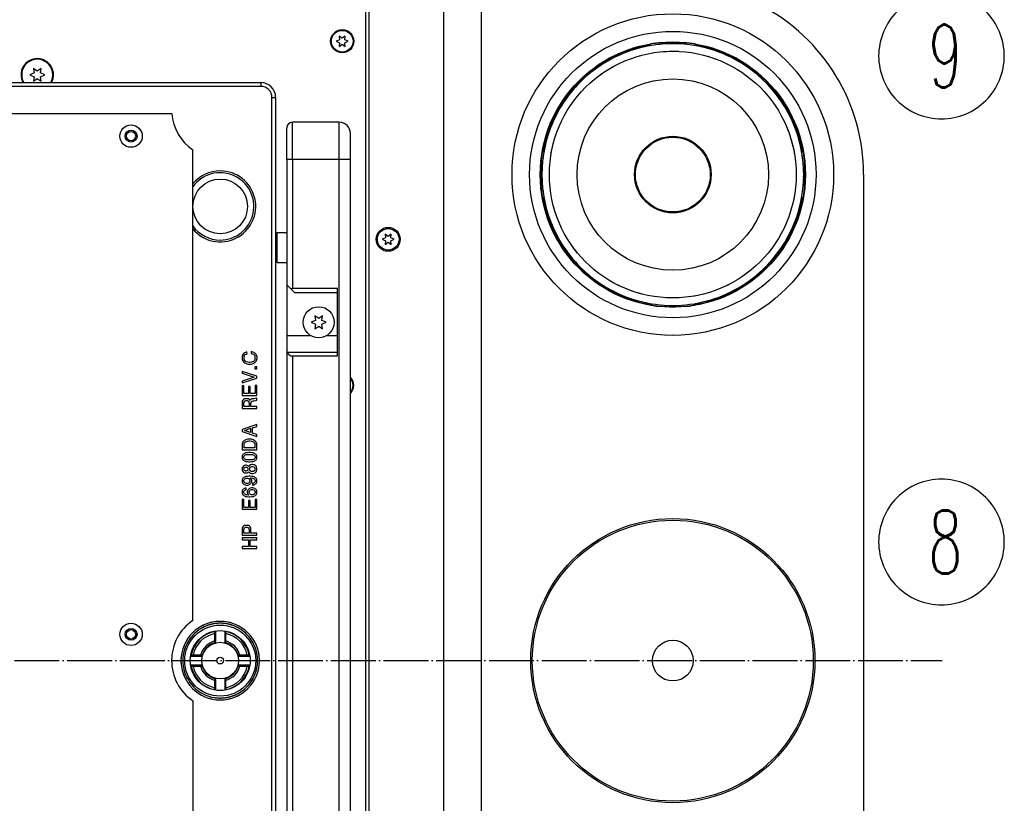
# Model space of a CAD drawing. Extents: x -1765 to 4890, y -3431 to 1272.
# Tile 106 of 189: x 1148 to 1412, y -138 to 71. Entities that reach past the tile are written whole.
import ezdxf

# ---------------------------------------------------------------- set-up
doc = ezdxf.new("R2010")
doc.units = 0
doc.linetypes.add('DASHED', pattern=[15, 7, -8])
doc.linetypes.add('DOT_CENTER', pattern=[14, 12, -1, 0, -1])
doc.layers.get('0').update_dxf_attribs({"linetype": 'CONTINUOUS'})
doc.layers.add('1', color=7, linetype='CONTINUOUS')
doc.styles.add('CONVERTER_2', font='txt.shx', dxfattribs={"width": 0.63})

# ---------------------------------------------------------------- blocks, each defined once
blk = doc.blocks.new('TH_TV__284', base_point=(586, 286.02))
at = {"color": 3, "linetype": 'CONTINUOUS'}
for p, q in [((1261.8, -292.68), (1261.8, 92.68)), ((1271.8, -292.68), (1271.8, 92.68)), ((1240.9, -277.08), (1240.9, 77.08)), ((1241.8, -277.08), (1241.8, 77.08)), ((1233.91, 66.06), (1233, 65.66)), ((1234.6, 66.46), (1233.8, 67.05)), ((1233.8, 67.05), (1233.91, 66.06)), ((1235.4, 67.05), (1234.6, 66.46)), ((1235.29, 66.06), (1235.4, 67.05)), ((1236.2, 65.66), (1235.29, 66.06)), ((1233, 65.66), (1233.91, 65.26)), ((1233.91, 65.26), (1233.8, 64.27)), ((1233.8, 64.27), (1234.6, 64.86)), ((1234.6, 64.86), (1235.4, 64.27)), ((1235.29, 65.26), (1236.2, 65.66)), ((1235.4, 64.27), (1235.29, 65.26)), ((1317, 64.79), (1317, 64.92)), ((1317, 64.79), (1317, 64.79)), ((1320, 65.21), (1320, 65.31)), ((1320, 65.21), (1320, 64.87)), ((1326, 65.31), (1326, 65.21)), ((1326, 64.87), (1326, 65.21)), ((1329, 64.79), (1329, 64.92)), ((1329, 64.79), (1329, 64.79)), ((1152.05, 58.41), (1152.18, 57.18)), ((1153.05, 57.68), (1152.05, 58.41)), ((1154.05, 58.41), (1153.05, 57.68)), ((1153.92, 57.18), (1154.05, 58.41)), ((1152.18, 57.18), (1151.05, 56.68)), ((1151.05, 56.68), (1152.18, 56.18)), ((1152.18, 56.18), (1152.05, 54.95)), ((1152.05, 54.95), (1153.05, 55.68)), ((1153.05, 55.68), (1154.05, 54.95)), ((1155.05, 56.68), (1153.92, 57.18)), ((1153.92, 56.18), (1155.05, 56.68)), ((1154.05, 54.95), (1153.92, 56.18)), ((1050, 54.6), (1212.8, 54.6)), ((1212.8, 53.6), (1050.5, 53.6)), ((1212.8, 54.6), (1212.8, 53.6)), ((1215.8, 50.6), (1216.8, 50.6)), ((1215.8, -250.6), (1215.8, 50.6)), ((1216.8, 50.6), (1216.8, -250.6)), ((765.37, 46.32), (1189.01, 46.32)), ((1219.8, 34), (1219.8, 42.5)), ((1233.8, 44), (1221.3, 44)), ((1221.3, 34), (1221.3, 44)), ((1233.8, 34), (1233.8, 44)), ((1236.8, 33.99), (1236.8, 41)), ((1194.63, -89.27), (1194.63, 36.59)), ((1288.08, 36), (1288.21, 36)), ((1288.21, 36), (1288.21, 36)), ((1357.92, 36), (1357.79, 36)), ((1357.79, 36), (1357.79, 36)), ((1219.8, 34), (1219.8, 14.49)), ((1221.3, 34), (1221.3, -0.51)), ((1233.8, 34), (1221.3, 34)), ((1233.8, -272), (1233.8, 34)), ((1236.8, -272), (1236.8, 33.99)), ((1287.69, 33), (1287.79, 33)), ((1288, 33), (1287.79, 33)), ((1288, 33), (1288.13, 33)), ((1358.21, 33), (1357.87, 33)), ((1358.21, 33), (1358.31, 33)), ((1374, 30), (1374, -230)), ((1287.79, 27), (1287.69, 27)), ((1288.13, 27), (1287.79, 27)), ((1357.87, 27), (1358.21, 27)), ((1358.31, 27), (1358.21, 27)), ((1288.08, 24), (1288.21, 24)), ((1288.21, 24), (1288.21, 24)), ((1357.79, 24), (1357.92, 24)), ((1357.79, 24), (1357.79, 24)), ((1217, 14.29), (1217.2, 14.49)), ((1217, 6.69), (1217, 14.29)), ((1217.2, 6.49), (1217.2, 14.49)), ((1217.2, 14.49), (1219.8, 14.49)), ((1219.8, 14.49), (1219.8, 6.49)), ((1246.1, 14.07), (1246.21, 13.08)), ((1246.9, 13.48), (1246.1, 14.07)), ((1247.7, 14.07), (1246.9, 13.48)), ((1247.59, 13.08), (1247.7, 14.07)), ((1216.8, 12.99), (1217, 12.99)), ((1246.21, 13.08), (1245.3, 12.68)), ((1245.3, 12.68), (1246.21, 12.28)), ((1246.21, 12.28), (1246.1, 11.29)), ((1246.1, 11.29), (1246.9, 11.88)), ((1246.9, 11.88), (1247.7, 11.29)), ((1248.5, 12.68), (1247.59, 13.08)), ((1247.59, 12.28), (1248.5, 12.68)), ((1247.7, 11.29), (1247.59, 12.28)), ((1216.8, 7.99), (1217, 7.99)), ((1217, 6.69), (1217.2, 6.49)), ((1217.2, 6.49), (1219.8, 6.49)), ((1219.8, 6.49), (1219.8, 0.49)), ((1219.8, 0.49), (1220.86, -0.57)), ((1219.8, 0.49), (1219.8, -3.34)), ((1220.86, -0.57), (1221.8, -1.51)), ((1233.3, -0.51), (1221.3, -0.51)), ((1221.8, -1.51), (1233.3, -1.51)), ((1233.3, -1.51), (1233.3, -0.51)), ((1233.3, -13.01), (1233.3, -1.51)), ((1219.8, -3.34), (1219.8, -13.01)), ((1317, -4.79), (1317, -4.79)), ((1317, -4.79), (1317, -4.92)), ((1320, -4.87), (1320, -5.21)), ((1320, -5.31), (1320, -5.21)), ((1326, -5.21), (1326, -4.87)), ((1326, -5.21), (1326, -5.31)), ((1329, -4.92), (1329, -4.79)), ((1329, -4.79), (1329, -4.79)), ((1227.3, -7.78), (1227.43, -9.01)), ((1228.3, -8.51), (1227.3, -7.78)), ((1229.3, -7.78), (1228.3, -8.51)), ((1229.17, -9.01), (1229.3, -7.78)), ((1227.43, -9.01), (1226.3, -9.51)), ((1226.3, -9.51), (1227.43, -10.01)), ((1227.43, -10.01), (1227.3, -11.24)), ((1227.3, -11.24), (1228.3, -10.51)), ((1228.3, -10.51), (1229.3, -11.24)), ((1230.3, -9.51), (1229.17, -9.01)), ((1229.17, -10.01), (1230.3, -9.51)), ((1229.3, -11.24), (1229.17, -10.01)), ((1219.8, -13.01), (1219.8, -17.51)), ((1219.8, -13.01), (1226.07, -13.01)), ((1230.53, -13.01), (1233.3, -13.01)), ((1233.3, -17.51), (1233.3, -13.01)), ((1207.97, -18.29), (1207.87, -18.61)), ((1208.12, -18.02), (1207.97, -18.29)), ((1208.32, -17.8), (1208.12, -18.02)), ((1208.72, -17.57), (1208.32, -17.8)), ((1208.42, -18.61), (1208.52, -18.34)), ((1208.52, -18.34), (1208.67, -18.16)), ((1208.67, -18.16), (1208.87, -18.02)), ((1209.12, -17.44), (1208.72, -17.57)), ((1208.87, -18.02), (1209.22, -17.89)), ((1209.22, -17.89), (1209.12, -17.44)), ((1210.22, -17.35), (1210.22, -17.84)), ((1210.72, -17.48), (1210.22, -17.35)), ((1210.22, -17.84), (1210.62, -17.93)), ((1210.62, -17.93), (1210.87, -18.07)), ((1211.02, -17.62), (1210.72, -17.48)), ((1210.87, -18.07), (1211.02, -18.2)), ((1211.32, -17.84), (1211.02, -17.62)), ((1211.02, -18.2), (1211.12, -18.34)), ((1211.12, -18.34), (1211.22, -18.61)), ((1211.57, -18.11), (1211.32, -17.84)), ((1211.67, -18.29), (1211.57, -18.11)), ((1211.77, -18.61), (1211.67, -18.29)), ((1219.89, -17.51), (1219.8, -17.51)), ((1219.8, -17.51), (1219.8, -49.34)), ((1219.89, -17.51), (1233.3, -17.51)), ((1233.3, -18.51), (1233.3, -17.51)), ((1207.87, -18.61), (1207.82, -18.88)), ((1207.82, -18.88), (1207.82, -19.15)), ((1207.82, -19.15), (1207.87, -19.42)), ((1207.87, -19.42), (1207.97, -19.73)), ((1207.97, -19.73), (1208.07, -19.91)), ((1208.07, -19.91), (1208.32, -20.18)), ((1208.32, -20.18), (1208.57, -20.36)), ((1208.37, -18.88), (1208.42, -18.61)), ((1208.37, -19.15), (1208.37, -18.88)), ((1208.42, -19.42), (1208.37, -19.15)), ((1208.52, -19.69), (1208.42, -19.42)), ((1208.62, -19.82), (1208.52, -19.69)), ((1208.57, -20.36), (1208.87, -20.54)), ((1208.77, -19.96), (1208.62, -19.82)), ((1209.02, -20.09), (1208.77, -19.96)), ((1208.87, -20.54), (1209.32, -20.68)), ((1209.32, -20.18), (1209.02, -20.09)), ((1209.67, -20.23), (1209.32, -20.18)), ((1209.32, -20.68), (1209.67, -20.72)), ((1209.97, -20.23), (1209.67, -20.23)), ((1209.67, -20.72), (1209.97, -20.72)), ((1210.32, -20.18), (1209.97, -20.23)), ((1209.97, -20.72), (1210.32, -20.68)), ((1210.62, -20.09), (1210.32, -20.18)), ((1210.32, -20.68), (1210.77, -20.54)), ((1210.87, -19.96), (1210.62, -20.09)), ((1210.77, -20.54), (1211.07, -20.36)), ((1211.02, -19.82), (1210.87, -19.96)), ((1211.12, -19.69), (1211.02, -19.82)), ((1211.07, -20.36), (1211.32, -20.18)), ((1211.22, -19.42), (1211.12, -19.69)), ((1211.22, -18.61), (1211.27, -18.88)), ((1211.27, -19.15), (1211.22, -19.42)), ((1211.27, -18.88), (1211.27, -19.15)), ((1211.32, -20.18), (1211.57, -19.91)), ((1211.57, -19.91), (1211.67, -19.73)), ((1211.67, -19.73), (1211.77, -19.42)), ((1211.82, -18.88), (1211.77, -18.61)), ((1211.77, -19.42), (1211.82, -19.15)), ((1211.82, -19.15), (1211.82, -18.88)), ((1221.3, -18.51), (1233.3, -18.51)), ((1221.3, -18.51), (1221.3, -221.49)), ((1207.8, -22.66), (1207.8, -23.15)), ((1211.8, -23.92), (1207.8, -22.66)), ((1207.8, -23.15), (1211.05, -24.19)), ((1211.2, -21.4), (1211.2, -21.94)), ((1211.8, -21.4), (1211.2, -21.4)), ((1211.2, -21.94), (1211.8, -21.94)), ((1211.8, -21.94), (1211.8, -21.4)), ((1211.05, -24.19), (1207.8, -25.22)), ((1207.8, -25.72), (1211.8, -24.46)), ((1207.8, -25.22), (1207.8, -25.72)), ((1211.8, -24.46), (1211.8, -23.92)), ((1208.3, -26.48), (1207.8, -26.48)), ((1207.8, -26.48), (1207.8, -29.05)), ((1208.3, -28.55), (1208.3, -26.48)), ((1209.5, -28.55), (1208.3, -28.55)), ((1210, -26.66), (1209.5, -26.66)), ((1209.5, -26.66), (1209.5, -28.55)), ((1210, -28.55), (1210, -26.66)), ((1211.3, -28.55), (1210, -28.55)), ((1211.3, -26.44), (1211.3, -28.55)), ((1211.8, -26.44), (1211.3, -26.44)), ((1211.8, -29.05), (1211.8, -26.44)), ((1207.8, -29.05), (1211.8, -29.05)), ((1207.85, -30.62), (1207.8, -30.98)), ((1207.8, -30.98), (1207.8, -32.56)), ((1208, -30.35), (1207.85, -30.62)), ((1208.2, -30.17), (1208, -30.35)), ((1208.5, -29.99), (1208.2, -30.17)), ((1208.3, -31.12), (1208.35, -30.85)), ((1208.3, -32.06), (1208.3, -31.12)), ((1208.35, -30.85), (1208.45, -30.62)), ((1208.45, -30.62), (1208.6, -30.49)), ((1208.85, -29.95), (1208.5, -29.99)), ((1208.6, -30.49), (1208.85, -30.4)), ((1209.15, -29.95), (1208.85, -29.95)), ((1208.85, -30.4), (1209.15, -30.4)), ((1209.5, -29.99), (1209.15, -29.95)), ((1209.15, -30.4), (1209.4, -30.49)), ((1209.4, -30.49), (1209.55, -30.62)), ((1209.8, -30.17), (1209.5, -29.99)), ((1209.55, -30.62), (1209.65, -30.85)), ((1209.65, -30.85), (1209.7, -31.12)), ((1209.7, -31.12), (1209.7, -32.06)), ((1209.95, -30.4), (1209.8, -30.17)), ((1210.1, -30.17), (1209.95, -30.4)), ((1210.4, -29.99), (1210.1, -30.17)), ((1210.2, -31.21), (1210.25, -30.94)), ((1210.2, -32.06), (1210.2, -31.21)), ((1210.25, -30.94), (1210.35, -30.71)), ((1210.35, -30.71), (1210.5, -30.58)), ((1210.75, -29.95), (1210.4, -29.99)), ((1210.5, -30.58), (1210.75, -30.49)), ((1211.05, -29.95), (1210.75, -29.95)), ((1210.75, -30.49), (1211.05, -30.49)), ((1211.4, -29.9), (1211.05, -29.95)), ((1211.05, -30.49), (1211.45, -30.44)), ((1211.8, -29.77), (1211.4, -29.9)), ((1211.45, -30.44), (1211.8, -30.35)), ((1211.8, -30.35), (1211.8, -29.77)), ((1207.8, -32.56), (1211.8, -32.56)), ((1209.7, -32.06), (1208.3, -32.06)), ((1211.8, -32.06), (1210.2, -32.06)), ((1211.8, -32.56), (1211.8, -32.06)), ((1211.8, -36.88), (1207.8, -38.18)), ((1207.8, -38.18), (1207.8, -38.72)), ((1207.8, -38.72), (1211.8, -40.03)), ((1208.5, -38.45), (1210.1, -37.87)), ((1210.1, -38.99), (1208.5, -38.45)), ((1210.1, -37.87), (1210.1, -38.99)), ((1210.6, -37.78), (1211.8, -37.37)), ((1210.6, -39.13), (1210.6, -37.78)), ((1211.8, -39.53), (1210.6, -39.13)), ((1211.8, -37.37), (1211.8, -36.88)), ((1207.85, -42.01), (1207.8, -42.32)), ((1207.95, -41.74), (1207.85, -42.01)), ((1208.05, -41.51), (1207.95, -41.74)), ((1208.25, -41.29), (1208.05, -41.51)), ((1208.5, -41.11), (1208.25, -41.29)), ((1208.35, -42.32), (1208.4, -42.01)), ((1208.4, -42.01), (1208.5, -41.78)), ((1208.85, -40.93), (1208.5, -41.11)), ((1208.5, -41.78), (1208.6, -41.65)), ((1208.6, -41.65), (1208.75, -41.51)), ((1208.75, -41.51), (1209, -41.38)), ((1209.3, -40.79), (1208.85, -40.93)), ((1209, -41.38), (1209.3, -41.29)), ((1209.65, -40.75), (1209.3, -40.79)), ((1209.3, -41.29), (1209.65, -41.24)), ((1209.95, -40.75), (1209.65, -40.75)), ((1209.65, -41.24), (1209.95, -41.24)), ((1210.3, -40.79), (1209.95, -40.75)), ((1209.95, -41.24), (1210.3, -41.29)), ((1210.75, -40.93), (1210.3, -40.79)), ((1210.3, -41.29), (1210.6, -41.38)), ((1210.6, -41.38), (1210.85, -41.51)), ((1211.05, -41.11), (1210.75, -40.93)), ((1210.85, -41.51), (1211, -41.65)), ((1211, -41.65), (1211.1, -41.78)), ((1211.3, -41.29), (1211.05, -41.11)), ((1211.1, -41.78), (1211.2, -42.01)), ((1211.2, -42.01), (1211.25, -42.32)), ((1211.55, -41.56), (1211.3, -41.29)), ((1211.65, -41.74), (1211.55, -41.56)), ((1211.75, -42.01), (1211.65, -41.74)), ((1211.8, -42.32), (1211.75, -42.01)), ((1211.8, -40.03), (1211.8, -39.53)), ((1207.8, -42.32), (1207.8, -43.63)), ((1207.8, -43.63), (1211.8, -43.63)), ((1208.2, -44.75), (1208.05, -44.89)), ((1208.4, -44.62), (1208.2, -44.75)), ((1208.35, -43.13), (1208.35, -42.32)), ((1211.25, -43.13), (1208.35, -43.13)), ((1208.6, -44.53), (1208.4, -44.62)), ((1208.85, -44.44), (1208.6, -44.53)), ((1209.15, -44.39), (1208.85, -44.44)), ((1209.6, -44.35), (1209.15, -44.39)), ((1210, -44.35), (1209.6, -44.35)), ((1210.45, -44.39), (1210, -44.35)), ((1210.75, -44.44), (1210.45, -44.39)), ((1211, -44.53), (1210.75, -44.44)), ((1211.2, -44.62), (1211, -44.53)), ((1211.4, -44.75), (1211.2, -44.62)), ((1211.25, -42.32), (1211.25, -43.13)), ((1211.55, -44.89), (1211.4, -44.75)), ((1211.8, -43.63), (1211.8, -42.32)), ((1207.85, -45.25), (1207.8, -45.43)), ((1207.8, -45.43), (1207.8, -45.74)), ((1207.8, -45.74), (1207.85, -45.92)), ((1207.95, -45.02), (1207.85, -45.25)), ((1207.85, -45.92), (1207.95, -46.15)), ((1208.05, -44.89), (1207.95, -45.02)), ((1207.95, -46.15), (1208.05, -46.28)), ((1208.05, -46.28), (1208.2, -46.42)), ((1208.2, -46.42), (1208.4, -46.55)), ((1208.3, -45.43), (1208.4, -45.25)), ((1208.3, -45.74), (1208.3, -45.43)), ((1208.4, -45.92), (1208.3, -45.74)), ((1208.4, -45.25), (1208.55, -45.07)), ((1208.55, -46.1), (1208.4, -45.92)), ((1208.4, -46.55), (1208.6, -46.64)), ((1208.55, -45.07), (1208.7, -44.98)), ((1208.7, -46.19), (1208.55, -46.1)), ((1208.6, -46.64), (1208.85, -46.73)), ((1208.7, -44.98), (1208.95, -44.89)), ((1208.95, -46.28), (1208.7, -46.19)), ((1208.85, -46.73), (1209.15, -46.78)), ((1208.95, -44.89), (1209.5, -44.84)), ((1209.5, -46.33), (1208.95, -46.28)), ((1209.15, -46.78), (1209.6, -46.82)), ((1209.5, -44.84), (1210.1, -44.84)), ((1210.1, -46.33), (1209.5, -46.33)), ((1209.6, -46.82), (1210, -46.82)), ((1210, -46.82), (1210.45, -46.78)), ((1210.1, -44.84), (1210.65, -44.89)), ((1210.65, -46.28), (1210.1, -46.33)), ((1210.45, -46.78), (1210.75, -46.73)), ((1210.65, -44.89), (1210.9, -44.98)), ((1210.9, -46.19), (1210.65, -46.28)), ((1210.75, -46.73), (1211, -46.64)), ((1210.9, -44.98), (1211.05, -45.07)), ((1211.05, -46.1), (1210.9, -46.19)), ((1211, -46.64), (1211.2, -46.55)), ((1211.05, -45.07), (1211.2, -45.25)), ((1211.2, -45.92), (1211.05, -46.1)), ((1211.2, -45.25), (1211.3, -45.43)), ((1211.3, -45.74), (1211.2, -45.92)), ((1211.2, -46.55), (1211.4, -46.42)), ((1211.3, -45.43), (1211.3, -45.74)), ((1211.4, -46.42), (1211.55, -46.28)), ((1211.65, -45.02), (1211.55, -44.89)), ((1211.55, -46.28), (1211.65, -46.15)), ((1211.75, -45.25), (1211.65, -45.02)), ((1211.65, -46.15), (1211.75, -45.92)), ((1211.8, -45.43), (1211.75, -45.25)), ((1211.75, -45.92), (1211.8, -45.74)), ((1211.8, -45.74), (1211.8, -45.43)), ((1207.85, -48.4), (1207.8, -48.62)), ((1207.8, -48.62), (1207.8, -48.89)), ((1207.8, -48.89), (1207.85, -49.12)), ((1208, -48.13), (1207.85, -48.4)), ((1207.85, -49.12), (1208, -49.39)), ((1208.2, -47.95), (1208, -48.13)), ((1208, -49.39), (1208.2, -49.57)), ((1208.5, -47.77), (1208.2, -47.95)), ((1208.2, -49.57), (1208.5, -49.75)), ((1208.3, -48.67), (1208.35, -48.49)), ((1208.3, -48.85), (1208.3, -48.67)), ((1208.35, -49.03), (1208.3, -48.85)), ((1208.35, -48.49), (1208.45, -48.35)), ((1208.45, -49.16), (1208.35, -49.03)), ((1208.45, -48.35), (1208.6, -48.26)), ((1208.6, -49.25), (1208.45, -49.16)), ((1208.75, -47.72), (1208.5, -47.77)), ((1208.5, -49.75), (1208.75, -49.79)), ((1208.6, -48.26), (1208.75, -48.22)), ((1208.75, -49.3), (1208.6, -49.25)), ((1208.95, -47.72), (1208.75, -47.72)), ((1208.75, -48.22), (1208.95, -48.22)), ((1208.95, -49.3), (1208.75, -49.3)), ((1208.75, -49.79), (1208.95, -49.79)), ((1209.2, -47.77), (1208.95, -47.72)), ((1208.95, -48.22), (1209.1, -48.26)), ((1209.1, -49.25), (1208.95, -49.3)), ((1208.95, -49.79), (1209.2, -49.75)), ((1209.1, -48.26), (1209.25, -48.35)), ((1209.25, -49.16), (1209.1, -49.25)), ((1209.5, -47.95), (1209.2, -47.77)), ((1209.2, -49.75), (1209.5, -49.57)), ((1209.25, -48.35), (1209.35, -48.49)), ((1209.35, -49.03), (1209.25, -49.16)), ((1209.35, -48.49), (1209.4, -48.67)), ((1209.4, -48.85), (1209.35, -49.03)), ((1209.4, -48.67), (1209.4, -48.85)), ((1209.6, -48.04), (1209.5, -47.95)), ((1209.5, -49.57), (1209.6, -49.48)), ((1209.8, -47.81), (1209.6, -48.04)), ((1209.6, -49.48), (1209.8, -49.7)), ((1210.1, -47.63), (1209.8, -47.81)), ((1209.8, -49.7), (1210.1, -49.88)), ((1209.85, -48.67), (1209.9, -48.44)), ((1209.85, -48.85), (1209.85, -48.67)), ((1209.9, -49.07), (1209.85, -48.85)), ((1209.9, -48.44), (1210.05, -48.26)), ((1210.05, -49.25), (1209.9, -49.07)), ((1210.05, -48.26), (1210.25, -48.13)), ((1210.25, -49.39), (1210.05, -49.25)), ((1210.45, -47.54), (1210.1, -47.63)), ((1210.1, -49.88), (1210.45, -49.97)), ((1210.25, -48.13), (1210.45, -48.08)), ((1210.45, -49.43), (1210.25, -49.39)), ((1210.7, -47.54), (1210.45, -47.54)), ((1210.45, -48.08), (1210.65, -48.08)), ((1210.65, -49.43), (1210.45, -49.43)), ((1210.45, -49.97), (1210.7, -49.97)), ((1210.65, -48.08), (1210.85, -48.13)), ((1210.85, -49.39), (1210.65, -49.43)), ((1211.05, -47.63), (1210.7, -47.54)), ((1210.7, -49.97), (1211.05, -49.88)), ((1210.85, -48.13), (1211.05, -48.26)), ((1211.05, -49.25), (1210.85, -49.39)), ((1211.3, -47.77), (1211.05, -47.63)), ((1211.05, -48.26), (1211.2, -48.44)), ((1211.2, -49.07), (1211.05, -49.25)), ((1211.05, -49.88), (1211.3, -49.75)), ((1211.2, -48.44), (1211.25, -48.67)), ((1211.25, -48.85), (1211.2, -49.07)), ((1211.25, -48.67), (1211.25, -48.85)), ((1211.55, -47.99), (1211.3, -47.77)), ((1211.3, -49.75), (1211.55, -49.52)), ((1211.7, -48.26), (1211.55, -47.99)), ((1211.55, -49.52), (1211.7, -49.25)), ((1211.8, -48.62), (1211.7, -48.26)), ((1211.7, -49.25), (1211.8, -48.89)), ((1211.8, -48.89), (1211.8, -48.62)), ((1219.8, -49.34), (1219.8, -150.66)), ((1207.85, -51.59), (1207.8, -51.82)), ((1207.8, -51.82), (1207.8, -52.04)), ((1207.8, -52.04), (1207.85, -52.27)), ((1207.95, -51.37), (1207.85, -51.59)), ((1207.85, -52.27), (1207.95, -52.49)), ((1208.05, -51.23), (1207.95, -51.37)), ((1207.95, -52.49), (1208.05, -52.63)), ((1208.2, -51.1), (1208.05, -51.23)), ((1208.05, -52.63), (1208.2, -52.76)), ((1208.4, -50.96), (1208.2, -51.1)), ((1208.3, -51.82), (1208.4, -51.59)), ((1208.3, -52.04), (1208.3, -51.82)), ((1208.4, -52.27), (1208.3, -52.04)), ((1208.6, -50.87), (1208.4, -50.96)), ((1208.4, -51.59), (1208.55, -51.41)), ((1208.55, -52.45), (1208.4, -52.27)), ((1208.55, -51.41), (1208.7, -51.32)), ((1208.7, -52.54), (1208.55, -52.45)), ((1208.85, -50.78), (1208.6, -50.87)), ((1208.7, -51.32), (1208.95, -51.23)), ((1208.95, -52.63), (1208.7, -52.54)), ((1209.15, -50.74), (1208.85, -50.78)), ((1208.95, -51.23), (1209.25, -51.23)), ((1209.25, -52.63), (1208.95, -52.63)), ((1209.6, -50.69), (1209.15, -50.74)), ((1209.25, -51.23), (1209.5, -51.32)), ((1209.5, -52.54), (1209.25, -52.63)), ((1209.5, -51.32), (1209.65, -51.41)), ((1209.65, -52.45), (1209.5, -52.54)), ((1210, -50.69), (1209.6, -50.69)), ((1209.65, -51.41), (1209.8, -51.59)), ((1209.8, -52.27), (1209.65, -52.45)), ((1209.8, -51.59), (1209.9, -51.82)), ((1209.9, -52.04), (1209.8, -52.27)), ((1209.9, -51.82), (1209.9, -52.04)), ((1209.95, -51.14), (1210.65, -51.23)), ((1210.2, -51.37), (1209.95, -51.14)), ((1210.45, -50.74), (1210, -50.69)), ((1210, -52.76), (1210.15, -52.63)), ((1210.15, -52.63), (1210.25, -52.49)), ((1210.35, -51.59), (1210.2, -51.37)), ((1210.25, -52.49), (1210.35, -52.27)), ((1210.4, -51.82), (1210.35, -51.59)), ((1210.35, -52.27), (1210.4, -52.04)), ((1210.4, -52.04), (1210.4, -51.82)), ((1210.75, -50.78), (1210.45, -50.74)), ((1210.65, -51.23), (1210.9, -51.32)), ((1210.9, -52.54), (1210.65, -52.58)), ((1210.65, -52.58), (1210.65, -53.03)), ((1211, -50.87), (1210.75, -50.78)), ((1210.9, -51.32), (1211.05, -51.41)), ((1211.05, -52.45), (1210.9, -52.54)), ((1211.2, -50.96), (1211, -50.87)), ((1211.05, -51.41), (1211.2, -51.59)), ((1211.2, -52.27), (1211.05, -52.45)), ((1211.4, -51.1), (1211.2, -50.96)), ((1211.2, -51.59), (1211.3, -51.77)), ((1211.3, -52.09), (1211.2, -52.27)), ((1211.3, -51.77), (1211.3, -52.09)), ((1211.55, -51.23), (1211.4, -51.1)), ((1211.4, -52.76), (1211.55, -52.63)), ((1211.65, -51.37), (1211.55, -51.23)), ((1211.55, -52.63), (1211.65, -52.49)), ((1211.75, -51.59), (1211.65, -51.37)), ((1211.65, -52.49), (1211.75, -52.27)), ((1211.8, -51.77), (1211.75, -51.59)), ((1211.75, -52.27), (1211.8, -52.09)), ((1211.8, -52.09), (1211.8, -51.77)), ((1207.85, -54.61), (1207.8, -54.79)), ((1207.8, -54.79), (1207.8, -55.1)), ((1207.8, -55.1), (1207.85, -55.28)), ((1207.95, -54.38), (1207.85, -54.61)), ((1207.85, -55.28), (1207.95, -55.51)), ((1208.05, -54.25), (1207.95, -54.38)), ((1208.2, -54.11), (1208.05, -54.25)), ((1208.2, -52.76), (1208.4, -52.9)), ((1208.4, -53.98), (1208.2, -54.11)), ((1208.3, -54.79), (1208.4, -54.61)), ((1208.3, -55.1), (1208.3, -54.79)), ((1208.4, -55.28), (1208.3, -55.1)), ((1208.4, -52.9), (1208.6, -52.99)), ((1208.6, -53.89), (1208.4, -53.98)), ((1208.4, -54.61), (1208.55, -54.43)), ((1208.55, -55.46), (1208.4, -55.28)), ((1208.55, -54.43), (1208.7, -54.34)), ((1208.6, -52.99), (1208.9, -53.08)), ((1208.85, -53.84), (1208.6, -53.89)), ((1208.7, -54.34), (1208.95, -54.29)), ((1208.95, -53.84), (1208.85, -53.84)), ((1208.9, -53.08), (1209.3, -53.08)), ((1208.95, -54.29), (1208.95, -53.84)), ((1209.25, -54.61), (1209.2, -54.83)), ((1209.2, -54.83), (1209.2, -55.06)), ((1209.2, -55.06), (1209.25, -55.28)), ((1209.35, -54.38), (1209.25, -54.61)), ((1209.25, -55.28), (1209.4, -55.51)), ((1209.3, -53.08), (1209.6, -52.99)), ((1209.45, -54.25), (1209.35, -54.38)), ((1209.6, -54.11), (1209.45, -54.25)), ((1209.6, -52.99), (1209.8, -52.9)), ((1209.8, -53.98), (1209.6, -54.11)), ((1209.7, -54.83), (1209.8, -54.61)), ((1209.7, -55.06), (1209.7, -54.83)), ((1209.8, -55.28), (1209.7, -55.06)), ((1209.8, -52.9), (1210, -52.76)), ((1210, -53.89), (1209.8, -53.98)), ((1209.8, -54.61), (1209.95, -54.43)), ((1209.95, -55.46), (1209.8, -55.28)), ((1209.95, -54.43), (1210.1, -54.34)), ((1210.3, -53.8), (1210, -53.89)), ((1210.1, -54.34), (1210.35, -54.25)), ((1210.7, -53.8), (1210.3, -53.8)), ((1210.35, -54.25), (1210.65, -54.25)), ((1210.65, -53.03), (1210.75, -53.03)), ((1210.65, -54.25), (1210.9, -54.34)), ((1211, -53.89), (1210.7, -53.8)), ((1210.75, -53.03), (1211, -52.99)), ((1210.9, -54.34), (1211.05, -54.43)), ((1211, -52.99), (1211.2, -52.9)), ((1211.2, -53.98), (1211, -53.89)), ((1211.05, -54.43), (1211.2, -54.61)), ((1211.2, -55.28), (1211.05, -55.46)), ((1211.2, -52.9), (1211.4, -52.76)), ((1211.4, -54.11), (1211.2, -53.98)), ((1211.2, -54.61), (1211.3, -54.83)), ((1211.3, -55.06), (1211.2, -55.28)), ((1211.3, -54.83), (1211.3, -55.06)), ((1211.55, -54.25), (1211.4, -54.11)), ((1211.65, -54.38), (1211.55, -54.25)), ((1211.75, -54.61), (1211.65, -54.38)), ((1211.65, -55.51), (1211.75, -55.28)), ((1211.8, -54.83), (1211.75, -54.61)), ((1211.75, -55.28), (1211.8, -55.06)), ((1211.8, -55.06), (1211.8, -54.83)), ((1207.8, -56.95), (1207.8, -59.51)), ((1208.3, -56.95), (1207.8, -56.95)), ((1207.95, -55.51), (1208.05, -55.64)), ((1208.05, -55.64), (1208.2, -55.78)), ((1208.2, -55.78), (1208.4, -55.91)), ((1208.3, -59.02), (1208.3, -56.95)), ((1208.4, -55.91), (1208.6, -56)), ((1208.7, -55.55), (1208.55, -55.46)), ((1208.6, -56), (1208.85, -56.09)), ((1208.95, -55.64), (1208.7, -55.55)), ((1208.85, -56.09), (1209.15, -56.14)), ((1209.65, -55.73), (1208.95, -55.64)), ((1209.15, -56.14), (1209.6, -56.18)), ((1209.4, -55.51), (1209.65, -55.73)), ((1209.5, -57.13), (1209.5, -59.02)), ((1210, -57.13), (1209.5, -57.13)), ((1209.6, -56.18), (1210, -56.18)), ((1210.1, -55.55), (1209.95, -55.46)), ((1210, -56.18), (1210.45, -56.14)), ((1210, -59.02), (1210, -57.13)), ((1210.35, -55.64), (1210.1, -55.55)), ((1210.65, -55.64), (1210.35, -55.64)), ((1210.45, -56.14), (1210.75, -56.09)), ((1210.9, -55.55), (1210.65, -55.64)), ((1210.75, -56.09), (1211, -56)), ((1211.05, -55.46), (1210.9, -55.55)), ((1211, -56), (1211.2, -55.91)), ((1211.2, -55.91), (1211.4, -55.78)), ((1211.3, -56.9), (1211.3, -59.02)), ((1211.8, -56.9), (1211.3, -56.9)), ((1211.4, -55.78), (1211.55, -55.64)), ((1211.55, -55.64), (1211.65, -55.51)), ((1211.8, -59.51), (1211.8, -56.9)), ((1207.8, -59.51), (1211.8, -59.51)), ((1209.5, -59.02), (1208.3, -59.02)), ((1211.3, -59.02), (1210, -59.02)), ((1207.85, -64.51), (1207.8, -64.87)), ((1207.8, -64.87), (1207.8, -66.44)), ((1208, -64.24), (1207.85, -64.51)), ((1208.2, -64.06), (1208, -64.24)), ((1208.5, -63.88), (1208.2, -64.06)), ((1208.3, -65), (1208.35, -64.73)), ((1208.3, -65.95), (1208.3, -65)), ((1208.35, -64.73), (1208.45, -64.51)), ((1208.45, -64.51), (1208.6, -64.37)), ((1208.85, -63.83), (1208.5, -63.88)), ((1208.6, -64.37), (1208.85, -64.28)), ((1209.15, -63.83), (1208.85, -63.83)), ((1208.85, -64.28), (1209.15, -64.28)), ((1209.5, -63.88), (1209.15, -63.83)), ((1209.15, -64.28), (1209.4, -64.37)), ((1209.4, -64.37), (1209.55, -64.51)), ((1209.8, -64.06), (1209.5, -63.88)), ((1209.55, -64.51), (1209.65, -64.73)), ((1209.65, -64.73), (1209.7, -65)), ((1209.7, -65), (1209.7, -65.95)), ((1210, -64.24), (1209.8, -64.06)), ((1210.15, -64.51), (1210, -64.24)), ((1210.2, -64.87), (1210.15, -64.51)), ((1210.2, -65.95), (1210.2, -64.87)), ((1207.8, -66.44), (1211.8, -66.44)), ((1207.8, -67.16), (1207.8, -67.66)), ((1211.8, -67.16), (1207.8, -67.16)), ((1207.8, -67.66), (1209.5, -67.66)), ((1209.7, -65.95), (1208.3, -65.95)), ((1209.5, -67.66), (1209.5, -69.5)), ((1210, -69.5), (1210, -67.66)), ((1210, -67.66), (1211.8, -67.66)), ((1211.8, -65.95), (1210.2, -65.95)), ((1211.8, -66.44), (1211.8, -65.95)), ((1211.8, -67.66), (1211.8, -67.16)), ((1207.8, -69.5), (1207.8, -70)), ((1209.5, -69.5), (1207.8, -69.5)), ((1207.8, -70), (1211.8, -70)), ((1211.8, -69.5), (1210, -69.5)), ((1211.8, -70), (1211.8, -69.5)), ((1200.47, -92.12), (1200.47, -92.24)), ((1200.77, -94.75), (1200.77, -92.07)), ((1203.17, -92.07), (1203.17, -94.75)), ((1203.47, -92.12), (1203.47, -92.24)), ((1200.47, -92.24), (1200.47, -92.77)), ((1200.47, -92.77), (1200.47, -94.74)), ((1200.47, -94.74), (1200.47, -95.21)), ((1203.47, -92.77), (1203.47, -92.24)), ((1203.47, -94.74), (1203.47, -92.77)), ((1203.47, -95.21), (1203.47, -94.74)), ((1200.47, -95.23), (1200.47, -95.21)), ((1203.47, -95.21), (1203.47, -95.23)), ((1194.04, -98.8), (1196.73, -98.8)), ((1194.21, -98.5), (1194.09, -98.5)), ((1194.74, -98.5), (1194.21, -98.5)), ((1196.71, -98.5), (1194.74, -98.5)), ((1197.18, -98.5), (1196.71, -98.5)), ((1197.18, -98.5), (1197.2, -98.5)), ((1206.74, -98.5), (1206.76, -98.5)), ((1207.23, -98.5), (1206.76, -98.5)), ((1207.22, -98.8), (1209.91, -98.8)), ((1209.2, -98.5), (1207.23, -98.5)), ((1209.73, -98.5), (1209.2, -98.5)), ((1209.85, -98.5), (1209.73, -98.5)), ((1196.73, -101.2), (1194.04, -101.2)), ((1194.21, -101.5), (1194.09, -101.5)), ((1194.21, -101.5), (1194.74, -101.5)), ((1194.74, -101.5), (1196.71, -101.5)), ((1196.71, -101.5), (1197.18, -101.5)), ((1197.2, -101.5), (1197.18, -101.5)), ((1206.76, -101.5), (1206.74, -101.5)), ((1206.76, -101.5), (1207.23, -101.5)), ((1209.91, -101.2), (1207.22, -101.2)), ((1207.23, -101.5), (1209.2, -101.5)), ((1209.2, -101.5), (1209.73, -101.5)), ((1209.85, -101.5), (1209.73, -101.5)), ((1200.47, -104.79), (1200.47, -104.77)), ((1200.47, -104.79), (1200.47, -105.26)), ((1200.47, -105.26), (1200.47, -107.23)), ((1200.77, -107.93), (1200.77, -105.25)), ((1203.17, -105.25), (1203.17, -107.93)), ((1203.47, -104.77), (1203.47, -104.79)), ((1203.47, -105.26), (1203.47, -104.79)), ((1203.47, -107.23), (1203.47, -105.26)), ((1200.47, -107.23), (1200.47, -107.76)), ((1200.47, -107.76), (1200.47, -107.88)), ((1203.47, -107.76), (1203.47, -107.23)), ((1203.47, -107.76), (1203.47, -107.88)), ((1194.63, -110.73), (1194.63, -236.59))]:
    blk.add_line(p, q, dxfattribs=at)
at = {"color": 3, "linetype": 'DASHED'}
for p, q in [((1288, 33), (1288.13, 33)), ((1287.79, 27), (1287.69, 27)), ((1288.13, 27), (1287.79, 27)), ((1219.8, -3.34), (1219.8, -13.01)), ((1219.8, -13.01), (1219.8, -17.51)), ((1219.8, -17.51), (1219.8, -49.34))]:
    blk.add_line(p, q, dxfattribs=at)
at = {"color": 3, "linetype": 'CONTINUOUS'}
for centre, radius in [((1323, 30), 43), ((1234.6, 65.66), 3.1), ((1234.6, 65.66), 2.9), ((1323, 30), 38.3), ((1323, 30), 35.46), ((1323, 30), 33), ((1323, 30), 25.59), ((1178.12, 40.29), 3), ((1178.12, 40.29), 1.6), ((1178.12, 40.29), 1.25), ((1323, 30), 10.25), ((1323, 30), 10), ((1201.97, 21.49), 7.3), ((1246.9, 12.68), 3.2), ((1246.9, 12.68), 2.9), ((1228.3, -9.51), 4.15), ((1323, -100), 38), ((1323, -100), 37.57), ((1178.12, -92.97), 3), ((1178.12, -92.97), 1.6), ((1178.12, -92.97), 1.25), ((1201.97, -100), 9.5), ((1201.97, -100), 8.02), ((1323, -100), 5.45), ((1201.97, -100), 4.9), ((1201.97, -100), 0.9)]:
    blk.add_circle(centre, radius, dxfattribs=at)
at = {"color": 3, "linetype": 'DASHED'}
blk.add_circle((1323, 30), 33, dxfattribs=at)
at = {"color": 3, "linetype": 'CONTINUOUS'}
for centre, radius, start, end in [((1323, 30), 51, 0, 62.4667), ((1323, 30), 35.3, 99.7852, 170.2148), ((1323, 30), 35.3, 99.7852, 170.2148), ((1323, 30), 35, 59.9171, 120.0829), ((1323, 30), 35.44, 94.8564, 99.7482), ((1323, 30), 35.34, 85.1304, 94.8696), ((1323, 30), 35.44, 80.2518, 85.1436), ((1323, 30), 35.3, 9.7852, 80.2148), ((1323, 30), 35.3, 9.7852, 80.2148), ((1153.05, 56.68), 4.35, 90, -151.4346), ((1153.05, 56.68), 4.15, -30.0797, -149.9203), ((1153.05, 56.68), 4.35, -28.5654, 90), ((1323, 30), 35, 120.0829, 129.9171), ((1323, 30), 35, 50.0829, 59.9171), ((1323, 30), 35, 129.9171, 156.1045), ((1323, 30), 35, -50.0829, 50.0829), ((1212.8, 50.6), 4, 0, 90), ((1212.8, 50.6), 3, 0, 90), ((1201.97, 47.32), 13, -175.5883, -124.3814), ((1221.3, 42.5), 1.5, 90, 180), ((1233.8, 41), 3, 0, 90), ((1323, 30), 35, 156.1045, -156.1045), ((1323, 30), 35.44, 170.2518, 175.1436), ((1323, 30), 35.44, 4.8564, 9.7482), ((1323, 30), 35.34, 175.1304, -175.1304), ((1323, 30), 35.34, -4.8696, 4.8696), ((1201.97, 21.49), 9.5, 90, 140.6012), ((1201.97, 21.49), 9.5, -140.6012, 90), ((1201.97, 21.49), 9, -90, 144.6543), ((1323, 30), 35.44, -175.1436, -170.2518), ((1323, 30), 35.44, -9.7482, -4.8564), ((1323, 30), 35.3, -170.2148, -99.7852), ((1323, 30), 35.3, -170.2148, -99.7852), ((1323, 30), 35.3, -80.2148, -9.7852), ((1323, 30), 35.3, -80.2148, -9.7852), ((1201.97, 21.49), 9, -144.6543, -90), ((1323, 30), 35, -156.1045, -129.9171), ((1323, 30), 35, -129.9171, -120.0829), ((1323, 30), 35, -59.9171, -50.0829), ((1221.3, -2.01), 1.5, 90, 106.8745), ((1323, 30), 35, -120.0829, -90), ((1323, 30), 35, -90, -59.9171), ((1323, 30), 35.44, -99.7482, -94.8564), ((1323, 30), 35.34, -94.8696, -85.1304), ((1323, 30), 35.44, -85.1436, -80.2518), ((1221.3, -17.01), 1.5, -160.5288, -90), ((1234.6, -26.34), 3.1, -44.7913, 44.7913), ((1234.6, -26.34), 2.9, -40.6572, 40.6572), ((1201.97, -100), 13, 124.3814, -124.3814), ((1201.97, -100), 10.5, 90, -90), ((1201.97, -100), 10.5, -90, 90), ((1201.97, -100), 10, 112.9931, 157.0069), ((1201.97, -100), 10, 102.9903, 112.9931), ((1201.97, -100), 10, 98.6269, 102.9903), ((1201.97, -100), 10, 90, 98.6269), ((1201.97, -100), 10, 81.3731, 90), ((1201.97, -100), 10, 77.0097, 81.3731), ((1201.97, -100), 10, 67.0069, 77.0097), ((1201.97, -100), 10, 22.9931, 67.0069), ((1201.97, -100), 7.9, 100.9454, 169.0546), ((1201.97, -100), 7.39, 101.7171, 168.2829), ((1201.97, -100), 5.47, 105.923, 164.077), ((1199.27, -94.75), 1.5, -20.2668, 0), ((1204.67, -94.75), 1.5, 180, -159.7332), ((1201.97, -100), 7.9, 10.9454, 79.0546), ((1201.97, -100), 7.39, 11.7171, 78.2829), ((1201.97, -100), 5.47, 15.923, 74.077), ((1201.97, -100), 10, 157.0069, 167.0097), ((1201.97, -100), 5.02, 107.3798, 162.6202), ((1201.97, -100), 5, 107.4576, 162.5424), ((1201.97, -100), 5, 104.5494, 107.4576), ((1201.97, -100), 5, 72.5424, 75.4506), ((1201.97, -100), 5.02, 17.3798, 72.6202), ((1201.97, -100), 5, 17.4576, 72.5424), ((1201.97, -100), 10, 12.9903, 22.9931), ((1201.97, -100), 10, 171.3731, -171.3731), ((1201.97, -100), 10, 167.0097, 171.3731), ((1196.73, -97.3), 1.5, -90, -69.7332), ((1201.97, -100), 5, 162.5424, 165.4506), ((1207.22, -97.3), 1.5, -110.2668, -90), ((1201.97, -100), 5, 14.5494, 17.4576), ((1201.97, -100), 10, 8.6269, 12.9903), ((1201.97, -100), 10, -8.6269, 8.6269), ((1201.97, -100), 10, -171.3731, -98.6269), ((1201.97, -100), 7.9, -169.0546, -100.9454), ((1201.97, -100), 7.39, -168.2829, -101.7171), ((1201.97, -100), 5.47, -164.077, -105.923), ((1196.73, -102.7), 1.5, 69.7332, 90), ((1201.97, -100), 5, -165.4506, -162.5424), ((1201.97, -100), 5.02, -162.6202, -107.3798), ((1201.97, -100), 5, -162.5424, -107.4576), ((1201.97, -100), 5.47, -74.077, -15.923), ((1201.97, -100), 5, -72.5424, -17.4576), ((1201.97, -100), 5.02, -72.6202, -17.3798), ((1201.97, -100), 7.39, -78.2829, -11.7171), ((1201.97, -100), 7.9, -79.0546, -10.9454), ((1207.22, -102.7), 1.5, 90, 110.2668), ((1201.97, -100), 5, -17.4576, -14.5494), ((1201.97, -100), 10, -22.9931, -12.9903), ((1201.97, -100), 10, -12.9903, -8.6269), ((1201.97, -100), 5, -107.4576, -104.5494), ((1199.27, -105.25), 1.5, 0, 20.2668), ((1204.67, -105.25), 1.5, 159.7332, 180), ((1201.97, -100), 5, -75.4506, -72.5424), ((1201.97, -100), 10, -67.0069, -22.9931), ((1201.97, -100), 10, -98.6269, -90), ((1201.97, -100), 10, -90, -81.3731), ((1201.97, -100), 10, -81.3731, -77.0097), ((1201.97, -100), 10, -77.0097, -67.0069)]:
    blk.add_arc(centre, radius, start, end, dxfattribs=at)
at = {"color": 3, "linetype": 'DASHED'}
for centre, radius, start, end in [((1323, 30), 35, 59.9171, 120.0829), ((1323, 30), 35, 120.0829, 129.9171), ((1323, 30), 35, 50.0829, 59.9171), ((1323, 30), 35, 129.9171, 156.1045), ((1323, 30), 35, -50.0829, 50.0829), ((1323, 30), 35, 156.1045, -156.1045), ((1323, 30), 35, -156.1045, -129.9171), ((1323, 30), 35, -129.9171, -120.0829), ((1323, 30), 35, -59.9171, -50.0829), ((1323, 30), 35, -120.0829, -90), ((1323, 30), 35, -90, -59.9171), ((1201.97, -100), 10.5, 90, -90), ((1201.97, -100), 10.5, -90, 90), ((1201.97, -100), 10, 112.9931, 157.0069), ((1201.97, -100), 10, 112.9931, 157.0069), ((1201.97, -100), 10, 102.9903, 112.9931), ((1201.97, -100), 10, 102.9903, 112.9931), ((1201.97, -100), 10, 98.6269, 102.9903), ((1201.97, -100), 10, 98.6269, 102.9903), ((1201.97, -100), 10, 90, 98.6269), ((1201.97, -100), 10, 90, 98.6269), ((1201.97, -100), 10, 81.3731, 90), ((1201.97, -100), 10, 81.3731, 90), ((1201.97, -100), 10, 77.0097, 81.3731), ((1201.97, -100), 10, 77.0097, 81.3731), ((1201.97, -100), 10, 67.0069, 77.0097), ((1201.97, -100), 10, 67.0069, 77.0097), ((1201.97, -100), 10, 22.9931, 67.0069), ((1201.97, -100), 10, 22.9931, 67.0069), ((1201.97, -100), 10, 157.0069, 167.0097), ((1201.97, -100), 10, 157.0069, 167.0097), ((1201.97, -100), 5, 107.4576, 162.5424), ((1201.97, -100), 5, 104.5494, 107.4576), ((1201.97, -100), 5, 72.5424, 75.4506), ((1201.97, -100), 5, 17.4576, 72.5424), ((1201.97, -100), 10, 12.9903, 22.9931), ((1201.97, -100), 10, 12.9903, 22.9931), ((1201.97, -100), 10, 171.3731, -171.3731), ((1201.97, -100), 10, 171.3731, -171.3731), ((1201.97, -100), 10, 167.0097, 171.3731), ((1201.97, -100), 10, 167.0097, 171.3731), ((1201.97, -100), 5, 162.5424, 165.4506), ((1201.97, -100), 5, 14.5494, 17.4576), ((1201.97, -100), 10, 8.6269, 12.9903), ((1201.97, -100), 10, 8.6269, 12.9903), ((1201.97, -100), 10, -8.6269, 8.6269), ((1201.97, -100), 10, -8.6269, 8.6269), ((1201.97, -100), 10, -171.3731, -98.6269), ((1201.97, -100), 10, -171.3731, -98.6269), ((1201.97, -100), 5, -165.4506, -162.5424), ((1201.97, -100), 5, -162.5424, -107.4576), ((1201.97, -100), 5, -72.5424, -17.4576), ((1201.97, -100), 5, -17.4576, -14.5494), ((1201.97, -100), 10, -22.9931, -12.9903), ((1201.97, -100), 10, -22.9931, -12.9903), ((1201.97, -100), 10, -12.9903, -8.6269), ((1201.97, -100), 10, -12.9903, -8.6269), ((1201.97, -100), 5, -107.4576, -104.5494), ((1201.97, -100), 5, -75.4506, -72.5424), ((1201.97, -100), 10, -67.0069, -22.9931), ((1201.97, -100), 10, -67.0069, -22.9931), ((1201.97, -100), 10, -98.6269, -90), ((1201.97, -100), 10, -98.6269, -90), ((1201.97, -100), 10, -90, -81.3731), ((1201.97, -100), 10, -90, -81.3731), ((1201.97, -100), 10, -81.3731, -77.0097), ((1201.97, -100), 10, -81.3731, -77.0097), ((1201.97, -100), 10, -77.0097, -67.0069), ((1201.97, -100), 10, -77.0097, -67.0069)]:
    blk.add_arc(centre, radius, start, end, dxfattribs=at)
at = {"color": 3, "linetype": 'CONTINUOUS'}
for points, knots in [([(1221.3, 34), (1221.15, 34), (1221.01, 34), (1220.87, 34), (1220.52, 34), (1220.32, 34), (1220.24, 34), (1219.99, 34), (1219.9, 34), (1219.86, 34), (1219.83, 34), (1219.8, 34), (1219.8, 34)], [0.590201, 0.590201, 0.590201, 0.590201, 1.024457, 1.024457, 1.024457, 1.652031, 1.652031, 1.652031, 2.026805, 2.026805, 2.026805, 2.090217, 2.090217, 2.090217, 2.090217]), ([(1236.8, 33.99), (1236.8, 33.99), (1236.74, 33.99), (1236.67, 33.99), (1236.6, 34), (1236.5, 34), (1236.38, 34), (1236.28, 34), (1236.13, 34), (1235.92, 34), (1235.45, 34), (1234.93, 34), (1234.67, 34), (1234.32, 34), (1234.01, 34), (1233.8, 34)], [0, 0, 0, 0, 0.126824, 0.126824, 0.126824, 0.423319, 0.423319, 0.423319, 0.876349, 0.876349, 0.876349, 2.131463, 2.131463, 2.131463, 3.000039, 3.000039, 3.000039, 3.000039])]:
    blk.add_open_spline(points, degree=3, knots=knots, dxfattribs=at)
blk = doc.blocks.new('TEXT__285', base_point=(560, -567.68))
at = {"layer": '1', "color": 1}
for points in [[(1394.85, 44.92), (1394.85, 44.92, 0.414214), (1411.65, 61.72), (1411.65, 61.72, 0.414214), (1394.85, 78.52), (1394.85, 78.52, 0.414214), (1378.05, 61.72), (1378.05, 61.72, 0.414214)], [(1394.85, -85.08), (1394.85, -85.08, 0.414214), (1411.65, -68.28), (1411.65, -68.28, 0.414214), (1394.85, -51.48), (1394.85, -51.48, 0.414214), (1378.05, -68.28), (1378.05, -68.28, 0.414214)]]:
    blk.add_lwpolyline(points, format="xyb", close=True, dxfattribs=at)
at = {"layer": '1', "color": 1, "style": 'CONVERTER_2', "width": 0.63}
for s, p in [('9', (1391.32, 53.32)), ('8', (1391.32, -76.68))]:
    blk.add_text(s, height=16.8, dxfattribs=at).set_placement(p)
blk = doc.blocks.new('TH_B__286', base_point=(1252.51, -368.27))
at = {"layer": '1', "color": 1, "linetype": 'DOT_CENTER'}
blk.add_line((413.75, -100), (1395.07, -100), dxfattribs=at)
at = {"layer": '1'}
for name, p in [('TH_TV__284', (586, 286.02)), ('TEXT__285', (560, -567.68))]:
    blk.add_blockref(name, p, dxfattribs=at)
blk = doc.blocks.new('GEOMETRY__287', base_point=(-1358.74, 9747.76))
blk.add_blockref('TH_B__286', (1252.51, -368.27))
blk = doc.blocks.new('D-E6978-60041-1S11B__288', base_point=(-1544.87, 9971.2))
at = {"layer": '1'}
blk.add_blockref('GEOMETRY__287', (-1358.74, 9747.76), dxfattribs=at)

msp = doc.modelspace()

# ---------------------------------------------------------------- block references
msp.add_blockref('D-E6978-60041-1S11B__288', (-1544.87, 9971.2))

doc.saveas('drawing.dxf')
